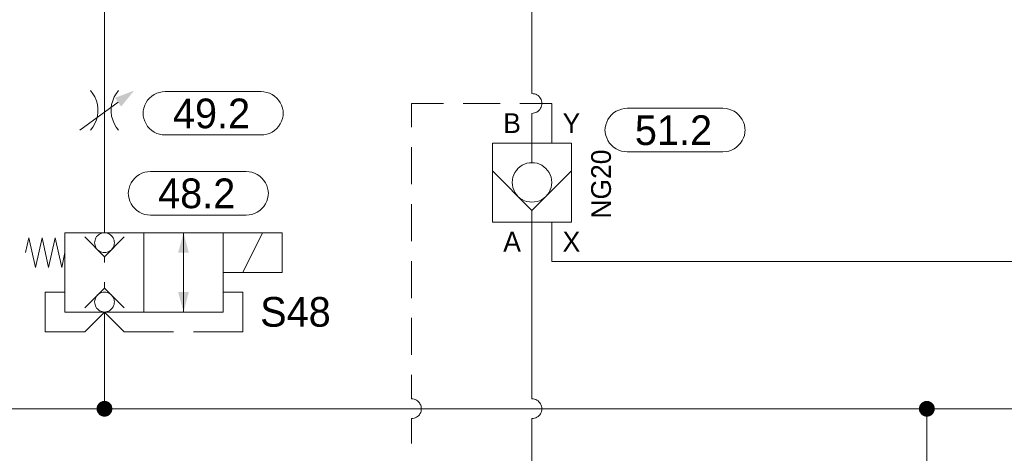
# Model space of a CAD drawing. Header units: millimetres. Extents: x 0 to 138, y 0 to 47.
# Tile 104 of 165: x 30.92 to 34.06, y 28.69 to 30.07. Entities that reach past the tile are written whole.
import ezdxf

# ---------------------------------------------------------------- set-up
doc = ezdxf.new("R2010")
doc.units = ezdxf.units.MM
for name, color, linetype in [('PDF_Geomertry', 7, 'Continuous'), ('PDF_Solid Fills', 7, 'Continuous'), ('PDF_Text', 7, 'Continuous')]:
    doc.layers.add(name, color=color, linetype=linetype)
doc.styles.add('PDF Arial', font='txt')

msp = doc.modelspace()

# ---------------------------------------------------------------- hatches: boundary and pattern name
at = {"layer": 'PDF_Solid Fills', "transparency": 33554559}
for points in [[(31.1932, 28.8326), (31.1701, 28.8424), (31.1715, 28.8451)], [(31.1932, 28.8326), (31.1715, 28.8451), (31.1737, 28.8479)], [(31.1932, 28.8326), (31.1737, 28.8479), (31.1757, 28.8499)], [(31.1932, 28.8326), (31.1757, 28.8499), (31.1779, 28.8526)], [(31.1932, 28.8326), (31.1779, 28.8526), (31.1807, 28.854)], [(31.1932, 28.8326), (31.1807, 28.854), (31.184, 28.8554)], [(31.1932, 28.8326), (31.184, 28.8554), (31.1868, 28.8568)], [(31.1932, 28.8326), (31.1868, 28.8568), (31.1904, 28.8576)], [(31.1932, 28.8326), (31.1904, 28.8576), (31.1932, 28.8576)], [(31.1932, 28.8326), (31.1965, 28.8576), (31.2001, 28.8568)], [(31.1932, 28.8326), (31.1932, 28.8576), (31.1965, 28.8576)], [(31.1932, 28.8326), (31.2001, 28.8568), (31.2029, 28.8554)], [(31.1932, 28.8326), (31.2029, 28.8554), (31.2063, 28.854)], [(31.1932, 28.8326), (31.2063, 28.854), (31.2085, 28.8526)], [(31.1932, 28.8326), (31.2085, 28.8526), (31.2113, 28.8499)], [(31.1932, 28.8326), (31.2113, 28.8499), (31.2132, 28.8479)], [(31.1932, 28.8326), (31.2132, 28.8479), (31.2154, 28.8451)], [(31.1932, 28.8326), (31.2154, 28.8451), (31.2168, 28.8424)], [(33.8118, 28.8326), (33.7882, 28.8424), (33.7904, 28.8451)], [(33.8118, 28.8326), (33.7904, 28.8451), (33.7918, 28.8479)], [(33.8118, 28.8326), (33.7918, 28.8479), (33.7937, 28.8499)], [(33.8118, 28.8326), (33.7937, 28.8499), (33.7965, 28.8526)], [(33.8118, 28.8326), (33.7965, 28.8526), (33.7993, 28.854)], [(33.8118, 28.8326), (33.7993, 28.854), (33.8021, 28.8554)], [(33.8118, 28.8326), (33.8021, 28.8554), (33.8057, 28.8568)], [(33.8118, 28.8326), (33.8057, 28.8568), (33.8085, 28.8576)], [(33.8118, 28.8326), (33.8085, 28.8576), (33.8118, 28.8576)], [(33.8118, 28.8326), (33.8154, 28.8576), (33.8182, 28.8568)], [(33.8118, 28.8326), (33.8118, 28.8576), (33.8154, 28.8576)], [(33.8118, 28.8326), (33.8182, 28.8568), (33.8215, 28.8554)], [(33.8118, 28.8326), (33.8215, 28.8554), (33.8243, 28.854)], [(33.8118, 28.8326), (33.8243, 28.854), (33.8271, 28.8526)], [(33.8118, 28.8326), (33.8271, 28.8526), (33.8299, 28.8499)], [(33.8118, 28.8326), (33.8299, 28.8499), (33.8321, 28.8479)], [(33.8118, 28.8326), (33.8321, 28.8479), (33.8335, 28.8451)], [(33.8118, 28.8326), (33.8335, 28.8451), (33.8349, 28.8424)], [(31.1932, 28.8326), (31.1682, 28.8326), (31.1687, 28.836)], [(31.1932, 28.8326), (31.1687, 28.829), (31.1682, 28.8326)], [(31.1932, 28.8326), (31.1687, 28.8388), (31.1701, 28.8424)], [(31.1932, 28.8326), (31.1687, 28.836), (31.1687, 28.8388)], [(31.1932, 28.8326), (31.1687, 28.8257), (31.1687, 28.829)], [(31.1932, 28.8326), (31.1701, 28.8229), (31.1687, 28.8257)], [(31.1932, 28.8326), (31.1715, 28.8201), (31.1701, 28.8229)], [(31.1932, 28.8326), (31.1737, 28.8174), (31.1715, 28.8201)], [(31.1932, 28.8326), (31.1757, 28.8146), (31.1737, 28.8174)], [(31.1932, 28.8326), (31.1779, 28.8124), (31.1757, 28.8146)], [(31.1932, 28.8326), (31.1807, 28.8104), (31.1779, 28.8124)], [(31.1932, 28.8326), (31.184, 28.809), (31.1807, 28.8104)], [(31.1932, 28.8326), (31.1868, 28.8082), (31.184, 28.809)], [(31.1932, 28.8326), (31.1904, 28.8076), (31.1868, 28.8082)], [(31.1932, 28.8326), (31.1932, 28.8076), (31.1904, 28.8076)], [(31.1932, 28.8326), (31.2168, 28.8424), (31.2174, 28.8388)], [(31.1932, 28.8326), (31.2174, 28.8388), (31.2182, 28.836)], [(31.1932, 28.8326), (31.2182, 28.836), (31.2188, 28.8326)], [(31.1932, 28.8326), (31.1965, 28.8076), (31.1932, 28.8076)], [(31.1932, 28.8326), (31.2001, 28.8082), (31.1965, 28.8076)], [(31.1932, 28.8326), (31.2029, 28.809), (31.2001, 28.8082)], [(31.1932, 28.8326), (31.2063, 28.8104), (31.2029, 28.809)], [(31.1932, 28.8326), (31.2085, 28.8124), (31.2063, 28.8104)], [(31.1932, 28.8326), (31.2113, 28.8146), (31.2085, 28.8124)], [(31.1932, 28.8326), (31.2132, 28.8174), (31.2113, 28.8146)], [(31.1932, 28.8326), (31.2154, 28.8201), (31.2132, 28.8174)], [(31.1932, 28.8326), (31.2168, 28.8229), (31.2154, 28.8201)], [(31.1932, 28.8326), (31.2174, 28.8257), (31.2168, 28.8229)], [(31.1932, 28.8326), (31.2182, 28.829), (31.2174, 28.8257)], [(31.1932, 28.8326), (31.2188, 28.8326), (31.2182, 28.829)], [(33.8118, 28.8326), (33.7868, 28.836), (33.7876, 28.8388)], [(33.8118, 28.8326), (33.7868, 28.8326), (33.7868, 28.836)], [(33.8118, 28.8326), (33.7868, 28.829), (33.7868, 28.8326)], [(33.8118, 28.8326), (33.7876, 28.8257), (33.7868, 28.829)], [(33.8118, 28.8326), (33.7876, 28.8388), (33.7882, 28.8424)], [(33.8118, 28.8326), (33.7882, 28.8229), (33.7876, 28.8257)], [(33.8118, 28.8326), (33.7904, 28.8201), (33.7882, 28.8229)], [(33.8118, 28.8326), (33.7918, 28.8174), (33.7904, 28.8201)], [(33.8118, 28.8326), (33.7937, 28.8146), (33.7918, 28.8174)], [(33.8118, 28.8326), (33.7965, 28.8124), (33.7937, 28.8146)], [(33.8118, 28.8326), (33.7993, 28.8104), (33.7965, 28.8124)], [(33.8118, 28.8326), (33.8021, 28.809), (33.7993, 28.8104)], [(33.8118, 28.8326), (33.8057, 28.8082), (33.8021, 28.809)], [(33.8118, 28.8326), (33.8085, 28.8076), (33.8057, 28.8082)], [(33.8118, 28.8326), (33.8118, 28.8076), (33.8085, 28.8076)], [(33.8118, 28.8326), (33.8349, 28.8424), (33.8363, 28.8388)], [(33.8118, 28.8326), (33.8363, 28.8388), (33.8368, 28.836)], [(33.8118, 28.8326), (33.8368, 28.836), (33.8368, 28.8326)], [(33.8118, 28.8326), (33.8154, 28.8076), (33.8118, 28.8076)], [(33.8118, 28.8326), (33.8182, 28.8082), (33.8154, 28.8076)], [(33.8118, 28.8326), (33.8215, 28.809), (33.8182, 28.8082)], [(33.8118, 28.8326), (33.8243, 28.8104), (33.8215, 28.809)], [(33.8118, 28.8326), (33.8271, 28.8124), (33.8243, 28.8104)], [(33.8118, 28.8326), (33.8299, 28.8146), (33.8271, 28.8124)], [(33.8118, 28.8326), (33.8321, 28.8174), (33.8299, 28.8146)], [(33.8118, 28.8326), (33.8335, 28.8201), (33.8321, 28.8174)], [(33.8118, 28.8326), (33.8349, 28.8229), (33.8335, 28.8201)], [(33.8118, 28.8326), (33.8363, 28.8257), (33.8349, 28.8229)], [(33.8118, 28.8326), (33.8368, 28.829), (33.8363, 28.8257)], [(33.8118, 28.8326), (33.8368, 28.8326), (33.8368, 28.829)]]:
    msp.add_hatch(color=256, dxfattribs=at).paths.add_polyline_path(points)

# ---------------------------------------------------------------- linework, layer by layer
at = {"layer": 'PDF_Geomertry', "lineweight": 15}
for points in [[(32.5543, 29.8354), (32.5543, 30.1276), (31.1932, 30.1276), (31.1932, 30.4513)], [(31.1932, 30.1276), (31.1932, 29.9076), (31.1932, 29.6563), (31.1932, 29.3924)], [(31.1488, 29.7187), (31.1563, 29.7285), (31.1626, 29.7396), (31.1674, 29.7513), (31.171, 29.7632), (31.1724, 29.7757), (31.1724, 29.7882), (31.171, 29.8007), (31.1674, 29.8124), (31.1626, 29.8243), (31.1563, 29.8346), (31.1488, 29.8443)], [(31.2382, 29.8443), (31.2307, 29.8346), (31.2243, 29.8243), (31.2196, 29.8124), (31.216, 29.8007), (31.2146, 29.7882), (31.2146, 29.7757), (31.216, 29.7632), (31.2196, 29.7513), (31.2243, 29.7396), (31.2307, 29.7285), (31.2382, 29.7187)], [(32.5543, 29.6151), (32.5543, 29.6776), (32.5543, 29.7721), (32.5585, 29.7729), (32.5626, 29.7735), (32.5668, 29.7749), (32.5701, 29.7763), (32.5737, 29.779), (32.5765, 29.7813), (32.5793, 29.7846), (32.5821, 29.7882), (32.5835, 29.7915), (32.5849, 29.7957), (32.5854, 29.7999), (32.5863, 29.8035), (32.5854, 29.8076), (32.5849, 29.8118), (32.5835, 29.816), (32.5821, 29.8193), (32.5793, 29.8229), (32.5765, 29.8263), (32.5737, 29.8285), (32.5701, 29.8313), (32.5668, 29.8326), (32.5626, 29.834), (32.5585, 29.8346), (32.5543, 29.8354), (32.5585, 29.8346), (32.5626, 29.834), (32.5668, 29.8326), (32.5701, 29.8313), (32.5737, 29.8285), (32.5765, 29.8263), (32.5793, 29.8229), (32.5821, 29.8193), (32.5835, 29.816), (32.5849, 29.8118), (32.5854, 29.8076), (32.5863, 29.8035), (32.5854, 29.7999), (32.5849, 29.7957), (32.5835, 29.7915), (32.5821, 29.7882), (32.5793, 29.7846), (32.5765, 29.7813), (32.5737, 29.779), (32.5701, 29.7763), (32.5668, 29.7749), (32.5626, 29.7735), (32.5585, 29.7729), (32.5543, 29.7721)], [(31.1146, 29.7187), (31.2368, 29.8076)], [(32.171, 29.7276), (32.171, 29.8035), (32.2724, 29.8035)], [(32.3349, 29.8035), (32.4535, 29.8035)], [(32.516, 29.8035), (32.6174, 29.8035), (32.6174, 29.6776)], [(32.171, 29.5465), (32.171, 29.6646)], [(32.6799, 29.5888), (32.5543, 29.4632), (32.4285, 29.5888)], [(32.171, 29.3651), (32.171, 29.4832)], [(32.5543, 28.8638), (32.5543, 29.4263), (32.5543, 29.4632)], [(35.0251, 28.8638), (35.0251, 29.3007), (32.6174, 29.3007), (32.6174, 29.4263)], [(31.0674, 29.329), (31.0571, 29.2818), (31.0363, 29.3763), (31.0154, 29.2818), (30.9946, 29.3763), (30.9737, 29.2818), (30.9521, 29.3763), (30.9418, 29.329)], [(31.2563, 29.379), (31.1932, 29.316), (31.1307, 29.379)], [(31.4451, 29.3924), (31.4451, 29.2035)], [(31.6965, 29.3924), (31.6335, 29.266)], [(31.1932, 29.316), (31.1932, 29.2979)], [(31.4451, 29.1401), (31.4451, 29.329)], [(32.171, 29.184), (32.171, 29.3021)], [(31.1932, 29.2165), (31.1932, 29.2346)], [(31.0674, 29.2035), (31.0049, 29.2035), (31.0049, 29.0776), (31.1307, 29.0776), (31.1932, 29.1401), (31.2563, 29.0776), (31.4132, 29.0776)], [(31.1307, 29.1535), (31.1932, 29.2165), (31.2563, 29.1535)], [(31.4765, 29.0776), (31.6335, 29.0776), (31.6335, 29.2035), (31.571, 29.2035)], [(31.1932, 28.8326), (31.1932, 29.1401)], [(32.171, 29.0035), (32.171, 29.1215)], [(32.171, 28.8638), (32.171, 28.9401)], [(32.171, 28.7221), (32.171, 28.8013), (32.1751, 28.8013), (32.1793, 28.8021), (32.1826, 28.8035), (32.1868, 28.8054), (32.1904, 28.8076), (32.1932, 28.8104), (32.196, 28.8132), (32.1979, 28.8165), (32.2001, 28.8207), (32.2015, 28.8243), (32.2021, 28.8285), (32.2021, 28.8326), (32.2021, 28.8368), (32.2015, 28.841), (32.2001, 28.8443), (32.1979, 28.8479), (32.196, 28.8513), (32.1932, 28.8549), (32.1904, 28.8576), (32.1868, 28.8596), (32.1826, 28.8618), (32.1793, 28.8632), (32.1751, 28.8638), (32.171, 28.8638), (32.1751, 28.8638), (32.1793, 28.8632), (32.1826, 28.8618), (32.1868, 28.8596), (32.1904, 28.8576), (32.1932, 28.8549), (32.196, 28.8513), (32.1979, 28.8479), (32.2001, 28.8443), (32.2015, 28.841), (32.2021, 28.8368), (32.2021, 28.8326), (32.2021, 28.8285), (32.2015, 28.8243), (32.2001, 28.8207), (32.1979, 28.8165), (32.196, 28.8132), (32.1932, 28.8104), (32.1904, 28.8076), (32.1868, 28.8054), (32.1826, 28.8035), (32.1793, 28.8021), (32.1751, 28.8013), (32.171, 28.8013)], [(32.5543, 28.6124), (32.5543, 28.8013), (32.5585, 28.8013), (32.5626, 28.8021), (32.5668, 28.8035), (32.5701, 28.8054), (32.5737, 28.8076), (32.5765, 28.8104), (32.5793, 28.8132), (32.5821, 28.8165), (32.5835, 28.8207), (32.5849, 28.8243), (32.5854, 28.8285), (32.5863, 28.8326), (32.5854, 28.8368), (32.5849, 28.841), (32.5835, 28.8443), (32.5821, 28.8479), (32.5793, 28.8513), (32.5765, 28.8549), (32.5737, 28.8576), (32.5701, 28.8596), (32.5668, 28.8618), (32.5626, 28.8632), (32.5585, 28.8638), (32.5543, 28.8638), (32.5585, 28.8638), (32.5626, 28.8632), (32.5668, 28.8618), (32.5701, 28.8596), (32.5737, 28.8576), (32.5765, 28.8549), (32.5793, 28.8513), (32.5821, 28.8479), (32.5835, 28.8443), (32.5849, 28.841), (32.5854, 28.8368), (32.5863, 28.8326), (32.5854, 28.8285), (32.5849, 28.8243), (32.5835, 28.8207), (32.5821, 28.8165), (32.5793, 28.8132), (32.5765, 28.8104), (32.5737, 28.8076), (32.5701, 28.8054), (32.5668, 28.8035), (32.5626, 28.8021), (32.5585, 28.8013), (32.5543, 28.8013)], [(22.2188, 28.8326), (24.4543, 28.8326), (27.5224, 28.8326), (30.2099, 28.8326), (31.1932, 28.8326), (33.8118, 28.8326)], [(33.8118, 28.3763), (33.8118, 28.8326), (35.1793, 28.8326), (35.4307, 28.8326), (35.6821, 28.8326), (36.2826, 28.8326)]]:
    msp.add_lwpolyline(points, dxfattribs=at)
for points in [[(31.6918, 29.8415), (31.7007, 29.841), (31.7099, 29.8388), (31.7188, 29.836), (31.7271, 29.8318), (31.7349, 29.8271), (31.7418, 29.8207), (31.7479, 29.8137), (31.7529, 29.8063), (31.7571, 29.7979), (31.7599, 29.7888), (31.7618, 29.7799), (31.7626, 29.7707), (31.7626, 29.7735), (31.7618, 29.7646), (31.7599, 29.7554), (31.7571, 29.7471), (31.7529, 29.7388), (31.7479, 29.7304), (31.7418, 29.7235), (31.7349, 29.7179), (31.7271, 29.7124), (31.7188, 29.7082), (31.7099, 29.7054), (31.7007, 29.704), (31.6918, 29.7035), (31.3868, 29.7035), (31.3771, 29.704), (31.3682, 29.7054), (31.3599, 29.7082), (31.3515, 29.7124), (31.3438, 29.7179), (31.3368, 29.7235), (31.3307, 29.7304), (31.3257, 29.7388), (31.3215, 29.7471), (31.3182, 29.7554), (31.3168, 29.7646), (31.316, 29.7735), (31.316, 29.7707), (31.3168, 29.7799), (31.3182, 29.7888), (31.3215, 29.7979), (31.3257, 29.8063), (31.3307, 29.8137), (31.3368, 29.8207), (31.3438, 29.8271), (31.3515, 29.8318), (31.3599, 29.836), (31.3682, 29.8388), (31.3771, 29.841), (31.3868, 29.8415), (31.6918, 29.8415)], [(33.1626, 29.7882), (33.1724, 29.7874), (33.1813, 29.7854), (33.1896, 29.7826), (33.1979, 29.7785), (33.2057, 29.7735), (33.2126, 29.7674), (33.2188, 29.7604), (33.2237, 29.7526), (33.2279, 29.7443), (33.2313, 29.7354), (33.2326, 29.7263), (33.2335, 29.7174), (33.2335, 29.7207), (33.2326, 29.711), (33.2313, 29.7021), (33.2279, 29.6938), (33.2237, 29.6854), (33.2188, 29.6776), (33.2126, 29.6707), (33.2057, 29.6646), (33.1979, 29.659), (33.1896, 29.6549), (33.1813, 29.6521), (33.1724, 29.6507), (33.1626, 29.6499), (32.8576, 29.6499), (32.8487, 29.6507), (32.8396, 29.6521), (32.8307, 29.6549), (32.8224, 29.659), (32.8146, 29.6646), (32.8076, 29.6707), (32.8015, 29.6776), (32.7965, 29.6854), (32.7924, 29.6938), (32.7896, 29.7021), (32.7876, 29.711), (32.7868, 29.7207), (32.7868, 29.7174), (32.7876, 29.7263), (32.7896, 29.7354), (32.7924, 29.7443), (32.7965, 29.7526), (32.8015, 29.7604), (32.8076, 29.7674), (32.8146, 29.7735), (32.8224, 29.7785), (32.8307, 29.7826), (32.8396, 29.7854), (32.8487, 29.7874), (32.8576, 29.7882), (33.1626, 29.7882)], [(32.4285, 29.4263), (32.6799, 29.4263), (32.6799, 29.6776), (32.4285, 29.6776), (32.4285, 29.4263)], [(32.6174, 29.5521), (32.6168, 29.5604), (32.6154, 29.5688), (32.6126, 29.5763), (32.609, 29.584), (32.6043, 29.5901), (32.5987, 29.5965), (32.5924, 29.6021), (32.5863, 29.6068), (32.5785, 29.6104), (32.571, 29.6132), (32.5626, 29.6146), (32.5543, 29.6151), (32.5465, 29.6146), (32.5382, 29.6132), (32.5307, 29.6104), (32.5229, 29.6068), (32.516, 29.6021), (32.5099, 29.5965), (32.5049, 29.5901), (32.5001, 29.584), (32.4965, 29.5763), (32.4938, 29.5688), (32.4924, 29.5604), (32.4918, 29.5521), (32.4924, 29.5443), (32.4938, 29.536), (32.4965, 29.5285), (32.5001, 29.5207), (32.5049, 29.5138), (32.5099, 29.5076), (32.516, 29.5026), (32.5229, 29.4979), (32.5307, 29.4943), (32.5382, 29.4915), (32.5465, 29.4901), (32.5543, 29.4896), (32.5626, 29.4901), (32.571, 29.4915), (32.5785, 29.4943), (32.5863, 29.4979), (32.5924, 29.5026), (32.5987, 29.5076), (32.6043, 29.5138), (32.609, 29.5207), (32.6126, 29.5285), (32.6154, 29.536), (32.6168, 29.5443), (32.6174, 29.5521)], [(31.6446, 29.5868), (31.6535, 29.586), (31.6626, 29.5846), (31.6715, 29.5813), (31.6799, 29.5776), (31.6876, 29.5721), (31.6946, 29.566), (31.7007, 29.559), (31.7057, 29.5513), (31.7099, 29.5429), (31.7126, 29.5346), (31.7146, 29.5257), (31.7154, 29.516), (31.7154, 29.5193), (31.7146, 29.5104), (31.7126, 29.5007), (31.7099, 29.4924), (31.7057, 29.484), (31.7007, 29.4763), (31.6946, 29.4693), (31.6876, 29.4632), (31.6799, 29.4582), (31.6715, 29.454), (31.6626, 29.4507), (31.6535, 29.4493), (31.6446, 29.4485), (31.3396, 29.4485), (31.3307, 29.4493), (31.3215, 29.4507), (31.3126, 29.454), (31.3043, 29.4582), (31.2965, 29.4632), (31.2896, 29.4693), (31.2835, 29.4763), (31.2785, 29.484), (31.2743, 29.4924), (31.2715, 29.5007), (31.2696, 29.5104), (31.2687, 29.5193), (31.2687, 29.516), (31.2696, 29.5257), (31.2715, 29.5346), (31.2743, 29.5429), (31.2785, 29.5513), (31.2835, 29.559), (31.2896, 29.566), (31.2965, 29.5721), (31.3043, 29.5776), (31.3126, 29.5813), (31.3215, 29.5846), (31.3307, 29.586), (31.3396, 29.5868), (31.6446, 29.5868)], [(31.0674, 29.1401), (31.3188, 29.1401), (31.3188, 29.3924), (31.0674, 29.3924), (31.0674, 29.1401)], [(31.2251, 29.3604), (31.2243, 29.3646), (31.2237, 29.3687), (31.2224, 29.3729), (31.221, 29.3763), (31.2182, 29.3799), (31.2154, 29.3826), (31.2126, 29.3854), (31.209, 29.3874), (31.2057, 29.3896), (31.2015, 29.391), (31.1974, 29.3915), (31.1932, 29.3924), (31.1896, 29.3915), (31.1854, 29.391), (31.1813, 29.3896), (31.1779, 29.3874), (31.1743, 29.3854), (31.171, 29.3826), (31.1682, 29.3799), (31.166, 29.3763), (31.1646, 29.3729), (31.1632, 29.3687), (31.1626, 29.3646), (31.1618, 29.3604), (31.1626, 29.3563), (31.1632, 29.3526), (31.1646, 29.3485), (31.166, 29.3451), (31.1682, 29.3415), (31.171, 29.3382), (31.1743, 29.3354), (31.1779, 29.3332), (31.1813, 29.3313), (31.1854, 29.3304), (31.1896, 29.329), (31.1932, 29.329), (31.1974, 29.329), (31.2015, 29.3304), (31.2057, 29.3313), (31.209, 29.3332), (31.2126, 29.3354), (31.2154, 29.3382), (31.2182, 29.3415), (31.221, 29.3451), (31.2224, 29.3485), (31.2237, 29.3526), (31.2243, 29.3563), (31.2251, 29.3604)], [(31.3188, 29.3924), (31.571, 29.3924), (31.571, 29.1401), (31.3188, 29.1401), (31.3188, 29.3924)], [(31.759, 29.3924), (31.571, 29.3924), (31.571, 29.266), (31.759, 29.266), (31.759, 29.3924)], [(31.2251, 29.1721), (31.2243, 29.1763), (31.2237, 29.1799), (31.2224, 29.184), (31.221, 29.1874), (31.2182, 29.191), (31.2154, 29.1943), (31.2126, 29.1971), (31.209, 29.1993), (31.2057, 29.2013), (31.2015, 29.2021), (31.1974, 29.2035), (31.1932, 29.2035), (31.1896, 29.2035), (31.1854, 29.2021), (31.1813, 29.2013), (31.1779, 29.1993), (31.1743, 29.1971), (31.171, 29.1943), (31.1682, 29.191), (31.166, 29.1874), (31.1646, 29.184), (31.1632, 29.1799), (31.1626, 29.1763), (31.1618, 29.1721), (31.1626, 29.1679), (31.1632, 29.1638), (31.1646, 29.1596), (31.166, 29.1563), (31.1682, 29.1526), (31.171, 29.1499), (31.1743, 29.1471), (31.1779, 29.1443), (31.1813, 29.1429), (31.1854, 29.1415), (31.1896, 29.141), (31.1932, 29.1401), (31.1974, 29.141), (31.2015, 29.1415), (31.2057, 29.1429), (31.209, 29.1443), (31.2126, 29.1471), (31.2154, 29.1499), (31.2182, 29.1526), (31.221, 29.1563), (31.2224, 29.1596), (31.2237, 29.1638), (31.2243, 29.1679), (31.2251, 29.1721)]]:
    msp.add_lwpolyline(points, close=True, dxfattribs=at)
at = {"layer": 'PDF_Geomertry', "lineweight": 0}
for points in [[(31.1807, 28.8326), (31.1807, 28.8304), (31.1813, 28.829), (31.1821, 28.8276), (31.1826, 28.8263), (31.1835, 28.8249), (31.1849, 28.8235), (31.1854, 28.8221), (31.1868, 28.8215), (31.1882, 28.8207), (31.1904, 28.8201), (31.1918, 28.8201), (31.1932, 28.8201), (31.1951, 28.8201), (31.1965, 28.8201), (31.1979, 28.8207), (31.1993, 28.8215), (31.2007, 28.8221), (31.2021, 28.8235), (31.2035, 28.8249), (31.2043, 28.8263), (31.2049, 28.8276), (31.2057, 28.829), (31.2057, 28.8304), (31.2063, 28.8326), (31.2057, 28.834), (31.2057, 28.836), (31.2049, 28.8374), (31.2043, 28.8388), (31.2035, 28.8401), (31.2021, 28.8415), (31.2007, 28.8424), (31.1993, 28.8437), (31.1979, 28.8443), (31.1965, 28.8443), (31.1951, 28.8451), (31.1932, 28.8451), (31.1918, 28.8451), (31.1904, 28.8443), (31.1882, 28.8443), (31.1868, 28.8437), (31.1854, 28.8424), (31.1849, 28.8415), (31.1835, 28.8401), (31.1826, 28.8388), (31.1821, 28.8374), (31.1813, 28.836), (31.1807, 28.834), (31.1807, 28.8326)], [(33.7993, 28.8326), (33.7993, 28.8304), (33.7993, 28.829), (33.8001, 28.8276), (33.8007, 28.8263), (33.8021, 28.8249), (33.8029, 28.8235), (33.8043, 28.8221), (33.8057, 28.8215), (33.8071, 28.8207), (33.8085, 28.8201), (33.8104, 28.8201), (33.8118, 28.8201), (33.8132, 28.8201), (33.8154, 28.8201), (33.8168, 28.8207), (33.8182, 28.8215), (33.8196, 28.8221), (33.821, 28.8235), (33.8215, 28.8249), (33.8229, 28.8263), (33.8237, 28.8276), (33.8237, 28.829), (33.8243, 28.8304), (33.8243, 28.8326), (33.8243, 28.834), (33.8237, 28.836), (33.8237, 28.8374), (33.8229, 28.8388), (33.8215, 28.8401), (33.821, 28.8415), (33.8196, 28.8424), (33.8182, 28.8437), (33.8168, 28.8443), (33.8154, 28.8443), (33.8132, 28.8451), (33.8118, 28.8451), (33.8104, 28.8451), (33.8085, 28.8443), (33.8071, 28.8443), (33.8057, 28.8437), (33.8043, 28.8424), (33.8029, 28.8415), (33.8021, 28.8401), (33.8007, 28.8388), (33.8001, 28.8374), (33.7993, 28.836), (33.7993, 28.834), (33.7993, 28.8326)]]:
    msp.add_lwpolyline(points, close=True, dxfattribs=at)
at = {"layer": 'PDF_Solid Fills', "transparency": 33554559}
for points in [[(31.2271, 29.8215), (31.2465, 29.7938), (31.2271, 29.8215), (31.2876, 29.8443)], [(31.4279, 29.329), (31.4618, 29.329), (31.4279, 29.329), (31.4451, 29.3924)], [(31.4618, 29.2035), (31.4279, 29.2035), (31.4618, 29.2035), (31.4451, 29.1401)]]:
    msp.add_solid(points, dxfattribs=at)

# ---------------------------------------------------------------- texts
at = {"layer": 'PDF_Text', "attachment_point": 7, "style": 'PDF Arial'}
for s, insert, char_height in [('49.2', (31.4113, 29.7233), 0.09445), ('B', (32.4632, 29.7096), 0.0628), ('Y', (32.6521, 29.7096), 0.0628), ('51.2', (32.8821, 29.6699), 0.09445), ('48.2', (31.364, 29.4691), 0.09445), ('A', (32.4632, 29.3326), 0.0628), ('X', (32.6521, 29.3326), 0.0628), ('S48', (31.689, 29.0921), 0.09445)]:
    msp.add_mtext(s, dxfattribs=dict(at, insert=insert, char_height=char_height))
at = {"layer": 'PDF_Text', "insert": (32.8068, 29.4374), "char_height": 0.06283, "attachment_point": 7, "rotation": 90, "style": 'PDF Arial'}
msp.add_mtext('NG20', dxfattribs=at)

doc.saveas('drawing.dxf')
